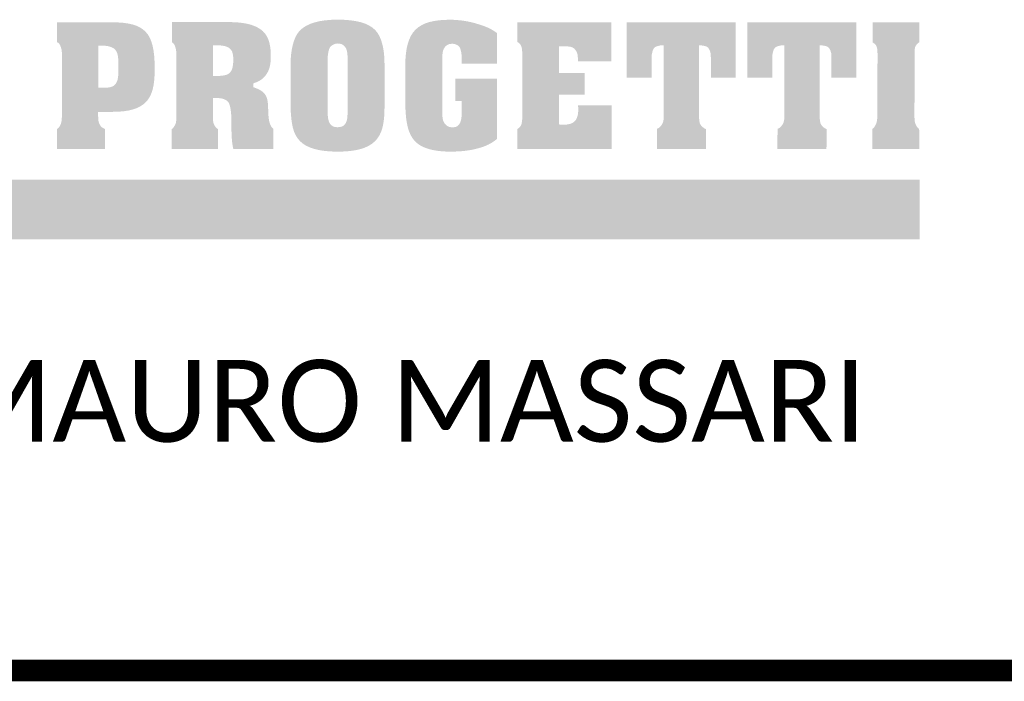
# Model space of a CAD drawing. Header units: millimetres. Extents: x 11478 to 11683, y -28227 to -27935.
# Tile 3 of 7: x 11518 to 11541, y -28205 to -28190. Entities that reach past the tile are written whole.
import ezdxf

# ---------------------------------------------------------------- set-up
doc = ezdxf.new("R2010")
doc.units = ezdxf.units.MM
doc.styles.add('Calibri', font='calibriz.ttf')

msp = doc.modelspace()

# ---------------------------------------------------------------- hatches: boundary and pattern name
at = {"linetype": 'Continuous', "lineweight": 0}
h = msp.add_hatch(color=162, dxfattribs=at)
edge = h.paths.add_edge_path()
edge.add_spline(control_points=[(11519.368, -28191.042), (11519.368, -28191.042), (11519.368, -28192.43), (11519.368, -28192.43)], knot_values=[7, 7, 7, 7, 8, 8, 8, 8], degree=3, periodic=0)
edge.add_spline(control_points=[(11519.368, -28192.43), (11519.368, -28192.515), (11519.36, -28192.577), (11519.344, -28192.616)], knot_values=[6, 6, 6, 6, 7, 7, 7, 7], degree=3, periodic=0)
edge.add_spline(control_points=[(11519.344, -28192.616), (11519.329, -28192.654), (11519.3, -28192.712), (11519.259, -28192.733)], knot_values=[5, 5, 5, 5, 6, 6, 6, 6], degree=3, periodic=0)
edge.add_spline(control_points=[(11519.259, -28192.733), (11519.259, -28192.733), (11519.259, -28193.189), (11519.259, -28193.189)], knot_values=[4, 4, 4, 4, 5, 5, 5, 5], degree=3, periodic=0)
edge.add_spline(control_points=[(11519.259, -28193.189), (11519.259, -28193.189), (11520.358, -28193.189), (11520.358, -28193.189)], knot_values=[3, 3, 3, 3, 4, 4, 4, 4], degree=3, periodic=0)
edge.add_spline(control_points=[(11520.358, -28193.189), (11520.358, -28193.189), (11520.358, -28192.733), (11520.358, -28192.733)], knot_values=[2, 2, 2, 2, 3, 3, 3, 3], degree=3, periodic=0)
edge.add_spline(control_points=[(11520.358, -28192.733), (11520.268, -28192.703), (11520.256, -28192.664), (11520.233, -28192.626)], knot_values=[1, 1, 1, 1, 2, 2, 2, 2], degree=3, periodic=0)
edge.add_spline(control_points=[(11520.233, -28192.626), (11520.21, -28192.59), (11520.199, -28192.525), (11520.199, -28192.43)], knot_values=[0, 0, 0, 0, 1, 1, 1, 1], degree=3, periodic=0)
edge.add_spline(control_points=[(11520.199, -28192.43), (11520.199, -28192.43), (11520.199, -28192.341), (11520.199, -28192.341)], knot_values=[17, 17, 17, 17, 18, 18, 18, 18], degree=3, periodic=0)
edge.add_spline(control_points=[(11520.199, -28192.341), (11520.199, -28192.341), (11520.513, -28192.341), (11520.513, -28192.341)], knot_values=[16, 16, 16, 16, 17, 17, 17, 17], degree=3, periodic=0)
edge.add_spline(control_points=[(11520.513, -28192.341), (11520.9, -28192.341), (11521.138, -28192.273), (11521.288, -28192.122)], knot_values=[15, 15, 15, 15, 16, 16, 16, 16], degree=3, periodic=0)
edge.add_spline(control_points=[(11521.288, -28192.122), (11521.438, -28191.973), (11521.496, -28191.741), (11521.496, -28191.357), (11521.496, -28190.916), (11521.433, -28190.651), (11521.283, -28190.5)], knot_values=[13, 13, 13, 13, 14, 14, 14, 15, 15, 15, 15], degree=3, periodic=0)
edge.add_spline(control_points=[(11521.283, -28190.5), (11521.133, -28190.349), (11520.897, -28190.287), (11520.502, -28190.287)], knot_values=[12, 12, 12, 12, 13, 13, 13, 13], degree=3, periodic=0)
edge.add_spline(control_points=[(11520.502, -28190.287), (11520.502, -28190.287), (11519.259, -28190.287), (11519.259, -28190.287)], knot_values=[11, 11, 11, 11, 12, 12, 12, 12], degree=3, periodic=0)
edge.add_spline(control_points=[(11519.259, -28190.287), (11519.259, -28190.287), (11519.259, -28190.743), (11519.259, -28190.743)], knot_values=[10, 10, 10, 10, 11, 11, 11, 11], degree=3, periodic=0)
edge.add_spline(control_points=[(11519.259, -28190.743), (11519.3, -28190.764), (11519.319, -28190.783), (11519.344, -28190.857)], knot_values=[9, 9, 9, 9, 10, 10, 10, 10], degree=3, periodic=0)
edge.add_spline(control_points=[(11519.344, -28190.857), (11519.37, -28190.931), (11519.368, -28190.957), (11519.368, -28191.042)], knot_values=[8, 8, 8, 8, 9, 9, 9, 9], degree=3, periodic=0)
edge = h.paths.add_edge_path(flags=16)
edge.add_spline(control_points=[(11520.204, -28191.79), (11520.204, -28191.79), (11520.204, -28190.823), (11520.204, -28190.823)], knot_values=[6, 6, 6, 6, 7, 7, 7, 7], degree=3, periodic=0)
edge.add_spline(control_points=[(11520.204, -28190.823), (11520.204, -28190.823), (11520.308, -28190.823), (11520.308, -28190.823)], knot_values=[5, 5, 5, 5, 6, 6, 6, 6], degree=3, periodic=0)
edge.add_spline(control_points=[(11520.308, -28190.823), (11520.428, -28190.823), (11520.532, -28190.859), (11520.577, -28190.902)], knot_values=[4, 4, 4, 4, 5, 5, 5, 5], degree=3, periodic=0)
edge.add_spline(control_points=[(11520.577, -28190.902), (11520.621, -28190.946), (11520.661, -28191.011), (11520.661, -28191.188)], knot_values=[3, 3, 3, 3, 4, 4, 4, 4], degree=3, periodic=0)
edge.add_spline(control_points=[(11520.661, -28191.188), (11520.661, -28191.188), (11520.661, -28191.453), (11520.661, -28191.453)], knot_values=[2, 2, 2, 2, 3, 3, 3, 3], degree=3, periodic=0)
edge.add_spline(control_points=[(11520.661, -28191.453), (11520.661, -28191.606), (11520.622, -28191.682), (11520.577, -28191.726)], knot_values=[1, 1, 1, 1, 2, 2, 2, 2], degree=3, periodic=0)
edge.add_spline(control_points=[(11520.577, -28191.726), (11520.532, -28191.769), (11520.467, -28191.79), (11520.308, -28191.79)], knot_values=[0, 0, 0, 0, 1, 1, 1, 1], degree=3, periodic=0)
edge.add_spline(control_points=[(11520.308, -28191.79), (11520.308, -28191.79), (11520.204, -28191.79), (11520.204, -28191.79)], knot_values=[7, 7, 7, 7, 8, 8, 8, 8], degree=3, periodic=0)
edge = h.paths.add_edge_path()
edge.add_spline(control_points=[(11528.913, -28193.176), (11529.097, -28193.124), (11529.21, -28193.067), (11529.344, -28192.961)], knot_values=[17, 17, 17, 17, 18, 18, 18, 18], degree=3, periodic=0)
edge.add_spline(control_points=[(11529.344, -28192.961), (11529.344, -28192.961), (11529.344, -28191.582), (11529.344, -28191.582)], knot_values=[16, 16, 16, 16, 17, 17, 17, 17], degree=3, periodic=0)
edge.add_spline(control_points=[(11529.344, -28191.582), (11529.344, -28191.582), (11528.384, -28191.582), (11528.384, -28191.582)], knot_values=[15, 15, 15, 15, 16, 16, 16, 16], degree=3, periodic=0)
edge.add_spline(control_points=[(11528.384, -28191.582), (11528.384, -28191.582), (11528.384, -28192.093), (11528.384, -28192.093)], knot_values=[14, 14, 14, 14, 15, 15, 15, 15], degree=3, periodic=0)
edge.add_spline(control_points=[(11528.384, -28192.093), (11528.384, -28192.093), (11528.533, -28192.093), (11528.533, -28192.093)], knot_values=[13.00001, 13.00001, 13.00001, 13.00001, 14, 14, 14, 14], degree=3, periodic=0)
edge.add_spline(control_points=[(11528.533, -28192.093), (11528.533, -28192.093), (11528.533, -28192.36), (11528.533, -28192.36)], knot_values=[12, 12, 12, 12, 12.99999, 12.99999, 12.99999, 12.99999], degree=3, periodic=0)
edge.add_spline(control_points=[(11528.533, -28192.36), (11528.533, -28192.468), (11528.515, -28192.561), (11528.488, -28192.604)], knot_values=[11, 11, 11, 11, 12, 12, 12, 12], degree=3, periodic=0)
edge.add_spline(control_points=[(11528.488, -28192.604), (11528.461, -28192.647), (11528.434, -28192.698), (11528.314, -28192.698), (11528.21, -28192.698), (11528.154, -28192.631), (11528.127, -28192.587)], knot_values=[9, 9, 9, 9, 10, 10, 10, 11, 11, 11, 11], degree=3, periodic=0)
edge.add_spline(control_points=[(11528.127, -28192.587), (11528.099, -28192.544), (11528.086, -28192.468), (11528.086, -28192.36)], knot_values=[8, 8, 8, 8, 9, 9, 9, 9], degree=3, periodic=0)
edge.add_spline(control_points=[(11528.086, -28192.36), (11528.086, -28192.36), (11528.086, -28191.115), (11528.086, -28191.115)], knot_values=[7, 7, 7, 7, 8, 8, 8, 8], degree=3, periodic=0)
edge.add_spline(control_points=[(11528.086, -28191.115), (11528.086, -28191.005), (11528.099, -28190.927), (11528.127, -28190.885)], knot_values=[6, 6, 6, 6, 7, 7, 7, 7], degree=3, periodic=0)
edge.add_spline(control_points=[(11528.127, -28190.885), (11528.154, -28190.841), (11528.2, -28190.778), (11528.314, -28190.778), (11528.378, -28190.778), (11528.455, -28190.812), (11528.483, -28190.857)], knot_values=[4, 4, 4, 4, 5, 5, 5, 6, 6, 6, 6], degree=3, periodic=0)
edge.add_spline(control_points=[(11528.483, -28190.857), (11528.511, -28190.902), (11528.533, -28191.007), (11528.533, -28191.115)], knot_values=[3, 3, 3, 3, 4, 4, 4, 4], degree=3, periodic=0)
edge.add_spline(control_points=[(11528.533, -28191.115), (11528.533, -28191.115), (11528.533, -28191.239), (11528.533, -28191.239)], knot_values=[2, 2, 2, 2, 3, 3, 3, 3], degree=3, periodic=0)
edge.add_spline(control_points=[(11528.533, -28191.239), (11528.533, -28191.239), (11529.344, -28191.239), (11529.344, -28191.239)], knot_values=[1, 1, 1, 1, 2, 2, 2, 2], degree=3, periodic=0)
edge.add_spline(control_points=[(11529.344, -28191.239), (11529.344, -28191.239), (11529.344, -28190.535), (11529.344, -28190.535)], knot_values=[0, 0, 0, 0, 1, 1, 1, 1], degree=3, periodic=0)
edge.add_spline(control_points=[(11529.344, -28190.535), (11529.192, -28190.426), (11529.09, -28190.386), (11528.901, -28190.327)], knot_values=[25, 25, 25, 25, 26, 26, 26, 26], degree=3, periodic=0)
edge.add_spline(control_points=[(11528.901, -28190.327), (11528.708, -28190.266), (11528.487, -28190.229), (11528.261, -28190.229), (11527.885, -28190.229), (11527.628, -28190.299), (11527.469, -28190.46)], knot_values=[23, 23, 23, 23, 24, 24, 24, 25, 25, 25, 25], degree=3, periodic=0)
edge.add_spline(control_points=[(11527.469, -28190.46), (11527.309, -28190.622), (11527.24, -28190.897), (11527.24, -28191.255)], knot_values=[22, 22, 22, 22, 23, 23, 23, 23], degree=3, periodic=0)
edge.add_spline(control_points=[(11527.24, -28191.255), (11527.24, -28191.255), (11527.24, -28192.23), (11527.24, -28192.23)], knot_values=[21, 21, 21, 21, 22, 22, 22, 22], degree=3, periodic=0)
edge.add_spline(control_points=[(11527.24, -28192.23), (11527.255, -28192.618), (11527.309, -28192.836), (11527.444, -28192.996)], knot_values=[20, 20, 20, 20, 21, 21, 21, 21], degree=3, periodic=0)
edge.add_spline(control_points=[(11527.444, -28192.996), (11527.59, -28193.168), (11527.877, -28193.253), (11528.268, -28193.253), (11528.514, -28193.253), (11528.73, -28193.227), (11528.913, -28193.176)], knot_values=[18, 18, 18, 18, 19, 19, 19, 20, 20, 20, 20], degree=3, periodic=0)
edge = h.paths.add_edge_path()
edge.add_spline(control_points=[(11529.806, -28193.194), (11529.806, -28193.194), (11531.969, -28193.194), (11531.969, -28193.194)], knot_values=[26, 26, 26, 26, 27, 27, 27, 27], degree=3, periodic=0)
edge.add_spline(control_points=[(11531.969, -28193.194), (11531.969, -28193.194), (11531.969, -28192.189), (11531.969, -28192.189)], knot_values=[25, 25, 25, 25, 26, 26, 26, 26], degree=3, periodic=0)
edge.add_spline(control_points=[(11531.969, -28192.189), (11531.969, -28192.189), (11531.199, -28192.189), (11531.199, -28192.189)], knot_values=[24, 24, 24, 24, 25, 25, 25, 25], degree=3, periodic=0)
edge.add_spline(control_points=[(11531.199, -28192.189), (11531.2, -28192.203), (11531.2, -28192.218), (11531.201, -28192.233)], knot_values=[23, 23, 23, 23, 24, 24, 24, 24], degree=3, periodic=0)
edge.add_spline(control_points=[(11531.201, -28192.233), (11531.203, -28192.248), (11531.203, -28192.27), (11531.203, -28192.298), (11531.203, -28192.425), (11531.166, -28192.515), (11531.119, -28192.559)], knot_values=[21, 21, 21, 21, 22, 22, 22, 23, 23, 23, 23], degree=3, periodic=0)
edge.add_spline(control_points=[(11531.119, -28192.559), (11531.049, -28192.623), (11530.99, -28192.628), (11530.86, -28192.638)], knot_values=[20, 20, 20, 20, 21, 21, 21, 21], degree=3, periodic=0)
edge.add_spline(control_points=[(11530.86, -28192.638), (11530.839, -28192.64), (11530.771, -28192.631), (11530.763, -28192.629)], knot_values=[19, 19, 19, 19, 20, 20, 20, 20], degree=3, periodic=0)
edge.add_spline(control_points=[(11530.763, -28192.629), (11530.763, -28192.629), (11530.761, -28191.944), (11530.761, -28191.944)], knot_values=[18, 18, 18, 18, 19, 19, 19, 19], degree=3, periodic=0)
edge.add_spline(control_points=[(11530.761, -28191.944), (11530.761, -28191.944), (11531.353, -28191.944), (11531.353, -28191.944)], knot_values=[17, 17, 17, 17, 18, 18, 18, 18], degree=3, periodic=0)
edge.add_spline(control_points=[(11531.353, -28191.944), (11531.353, -28191.944), (11531.353, -28191.448), (11531.353, -28191.448)], knot_values=[16, 16, 16, 16, 17, 17, 17, 17], degree=3, periodic=0)
edge.add_spline(control_points=[(11531.353, -28191.448), (11531.353, -28191.448), (11530.761, -28191.448), (11530.761, -28191.448)], knot_values=[15, 15, 15, 15, 16, 16, 16, 16], degree=3, periodic=0)
edge.add_spline(control_points=[(11530.761, -28191.448), (11530.761, -28191.448), (11530.761, -28190.836), (11530.761, -28190.836)], knot_values=[14, 14, 14, 14, 15, 15, 15, 15], degree=3, periodic=0)
edge.add_spline(control_points=[(11530.761, -28190.836), (11530.761, -28190.836), (11530.888, -28190.836), (11530.888, -28190.836)], knot_values=[13, 13, 13, 13, 14, 14, 14, 14], degree=3, periodic=0)
edge.add_spline(control_points=[(11530.888, -28190.836), (11530.991, -28190.836), (11531.077, -28190.854), (11531.114, -28190.892)], knot_values=[12, 12, 12, 12, 13, 13, 13, 13], degree=3, periodic=0)
edge.add_spline(control_points=[(11531.114, -28190.892), (11531.15, -28190.929), (11531.194, -28190.992), (11531.194, -28191.1)], knot_values=[11, 11, 11, 11, 12, 12, 12, 12], degree=3, periodic=0)
edge.add_spline(control_points=[(11531.194, -28191.1), (11531.194, -28191.1), (11531.194, -28191.185), (11531.194, -28191.185)], knot_values=[10, 10, 10, 10, 11, 11, 11, 11], degree=3, periodic=0)
edge.add_spline(control_points=[(11531.194, -28191.185), (11531.194, -28191.185), (11531.964, -28191.185), (11531.964, -28191.185)], knot_values=[9, 9, 9, 9, 10, 10, 10, 10], degree=3, periodic=0)
edge.add_spline(control_points=[(11531.964, -28191.185), (11531.964, -28191.185), (11531.964, -28190.287), (11531.964, -28190.287)], knot_values=[8, 8, 8, 8, 9, 9, 9, 9], degree=3, periodic=0)
edge.add_spline(control_points=[(11531.964, -28190.287), (11531.964, -28190.287), (11529.806, -28190.287), (11529.806, -28190.287)], knot_values=[7, 7, 7, 7, 8, 8, 8, 8], degree=3, periodic=0)
edge.add_spline(control_points=[(11529.806, -28190.287), (11529.806, -28190.287), (11529.806, -28190.738), (11529.806, -28190.738)], knot_values=[6, 6, 6, 6, 7, 7, 7, 7], degree=3, periodic=0)
edge.add_spline(control_points=[(11529.806, -28190.738), (11529.849, -28190.759), (11529.878, -28190.789), (11529.894, -28190.829)], knot_values=[5, 5, 5, 5, 6, 6, 6, 6], degree=3, periodic=0)
edge.add_spline(control_points=[(11529.894, -28190.829), (11529.911, -28190.868), (11529.919, -28190.929), (11529.919, -28191.011)], knot_values=[4, 4, 4, 4, 5, 5, 5, 5], degree=3, periodic=0)
edge.add_spline(control_points=[(11529.919, -28191.011), (11529.919, -28191.011), (11529.919, -28192.458), (11529.919, -28192.458)], knot_values=[3, 3, 3, 3, 4, 4, 4, 4], degree=3, periodic=0)
edge.add_spline(control_points=[(11529.919, -28192.458), (11529.919, -28192.54), (11529.911, -28192.601), (11529.894, -28192.64)], knot_values=[2, 2, 2, 2, 3, 3, 3, 3], degree=3, periodic=0)
edge.add_spline(control_points=[(11529.894, -28192.64), (11529.878, -28192.68), (11529.849, -28192.711), (11529.806, -28192.733)], knot_values=[1, 1, 1, 1, 2, 2, 2, 2], degree=3, periodic=0)
edge.add_spline(control_points=[(11529.806, -28192.733), (11529.806, -28192.733), (11529.806, -28193.194), (11529.806, -28193.194)], knot_values=[0, 0, 0, 0, 1, 1, 1, 1], degree=3, periodic=0)
edge = h.paths.add_edge_path()
edge.add_spline(control_points=[(11534.814, -28190.287), (11534.814, -28190.287), (11532.312, -28190.287), (11532.312, -28190.287)], knot_values=[19, 19, 19, 19, 20, 20, 20, 20], degree=3, periodic=0)
edge.add_spline(control_points=[(11532.312, -28190.287), (11532.312, -28190.287), (11532.312, -28191.557), (11532.312, -28191.557)], knot_values=[18, 18, 18, 18, 19, 19, 19, 19], degree=3, periodic=0)
edge.add_spline(control_points=[(11532.312, -28191.557), (11532.312, -28191.557), (11532.884, -28191.557), (11532.884, -28191.557)], knot_values=[17, 17, 17, 17, 18, 18, 18, 18], degree=3, periodic=0)
edge.add_spline(control_points=[(11532.884, -28191.557), (11532.884, -28191.557), (11532.884, -28191.093), (11532.884, -28191.093)], knot_values=[16, 16, 16, 16, 17, 17, 17, 17], degree=3, periodic=0)
edge.add_spline(control_points=[(11532.884, -28191.093), (11532.884, -28191.004), (11532.913, -28190.909), (11532.939, -28190.877)], knot_values=[15, 15, 15, 15, 16, 16, 16, 16], degree=3, periodic=0)
edge.add_spline(control_points=[(11532.939, -28190.877), (11532.966, -28190.845), (11533.043, -28190.813), (11533.163, -28190.813)], knot_values=[14, 14, 14, 14, 15, 15, 15, 15], degree=3, periodic=0)
edge.add_spline(control_points=[(11533.163, -28190.813), (11533.163, -28190.813), (11533.163, -28192.43), (11533.163, -28192.43)], knot_values=[13, 13, 13, 13, 14, 14, 14, 14], degree=3, periodic=0)
edge.add_spline(control_points=[(11533.163, -28192.43), (11533.163, -28192.519), (11533.151, -28192.582), (11533.128, -28192.619)], knot_values=[12, 12, 12, 12, 13, 13, 13, 13], degree=3, periodic=0)
edge.add_spline(control_points=[(11533.128, -28192.619), (11533.105, -28192.655), (11533.064, -28192.712), (11533.005, -28192.733)], knot_values=[11, 11, 11, 11, 12, 12, 12, 12], degree=3, periodic=0)
edge.add_spline(control_points=[(11533.005, -28192.733), (11533.005, -28192.733), (11533.004, -28193.189), (11533.004, -28193.189)], knot_values=[10, 10, 10, 10, 11, 11, 11, 11], degree=3, periodic=0)
edge.add_spline(control_points=[(11533.004, -28193.189), (11533.004, -28193.189), (11534.127, -28193.189), (11534.127, -28193.189)], knot_values=[9, 9, 9, 9, 10, 10, 10, 10], degree=3, periodic=0)
edge.add_spline(control_points=[(11534.127, -28193.189), (11534.127, -28193.189), (11534.132, -28192.738), (11534.132, -28192.738)], knot_values=[8, 8, 8, 8, 9, 9, 9, 9], degree=3, periodic=0)
edge.add_spline(control_points=[(11534.132, -28192.738), (11534.073, -28192.716), (11534.028, -28192.67), (11534.003, -28192.633)], knot_values=[7, 7, 7, 7, 8, 8, 8, 8], degree=3, periodic=0)
edge.add_spline(control_points=[(11534.003, -28192.633), (11533.98, -28192.596), (11533.971, -28192.516), (11533.971, -28192.43)], knot_values=[6, 6, 6, 6, 7, 7, 7, 7], degree=3, periodic=0)
edge.add_spline(control_points=[(11533.971, -28192.43), (11533.971, -28192.43), (11533.971, -28190.813), (11533.971, -28190.813)], knot_values=[5, 5, 5, 5, 6, 6, 6, 6], degree=3, periodic=0)
edge.add_spline(control_points=[(11533.971, -28190.813), (11534.042, -28190.817), (11534.146, -28190.83), (11534.172, -28190.862)], knot_values=[4, 4, 4, 4, 5, 5, 5, 5], degree=3, periodic=0)
edge.add_spline(control_points=[(11534.172, -28190.862), (11534.199, -28190.894), (11534.242, -28190.937), (11534.242, -28191.093)], knot_values=[3, 3, 3, 3, 4, 4, 4, 4], degree=3, periodic=0)
edge.add_spline(control_points=[(11534.242, -28191.093), (11534.242, -28191.093), (11534.242, -28191.557), (11534.242, -28191.557)], knot_values=[2, 2, 2, 2, 3, 3, 3, 3], degree=3, periodic=0)
edge.add_spline(control_points=[(11534.242, -28191.557), (11534.242, -28191.557), (11534.814, -28191.557), (11534.814, -28191.557)], knot_values=[1, 1, 1, 1, 2, 2, 2, 2], degree=3, periodic=0)
edge.add_spline(control_points=[(11534.814, -28191.557), (11534.814, -28191.557), (11534.814, -28190.287), (11534.814, -28190.287)], knot_values=[0, 0, 0, 0, 1, 1, 1, 1], degree=3, periodic=0)
edge = h.paths.add_edge_path()
edge.add_spline(control_points=[(11535.928, -28190.813), (11535.928, -28190.813), (11535.928, -28192.43), (11535.928, -28192.43)], knot_values=[13, 13, 13, 13, 14, 14, 14, 14], degree=3, periodic=0)
edge.add_spline(control_points=[(11535.928, -28192.43), (11535.928, -28192.519), (11535.916, -28192.582), (11535.893, -28192.619)], knot_values=[12, 12, 12, 12, 13, 13, 13, 13], degree=3, periodic=0)
edge.add_spline(control_points=[(11535.893, -28192.619), (11535.87, -28192.655), (11535.829, -28192.712), (11535.77, -28192.733)], knot_values=[11, 11, 11, 11, 12, 12, 12, 12], degree=3, periodic=0)
edge.add_spline(control_points=[(11535.77, -28192.733), (11535.77, -28192.733), (11535.768, -28193.189), (11535.768, -28193.189)], knot_values=[10, 10, 10, 10, 11, 11, 11, 11], degree=3, periodic=0)
edge.add_spline(control_points=[(11535.768, -28193.189), (11535.768, -28193.189), (11536.892, -28193.189), (11536.892, -28193.189)], knot_values=[9, 9, 9, 9, 10, 10, 10, 10], degree=3, periodic=0)
edge.add_spline(control_points=[(11536.892, -28193.189), (11536.892, -28193.189), (11536.897, -28192.738), (11536.897, -28192.738)], knot_values=[8, 8, 8, 8, 9, 9, 9, 9], degree=3, periodic=0)
edge.add_spline(control_points=[(11536.897, -28192.738), (11536.838, -28192.716), (11536.792, -28192.67), (11536.768, -28192.633)], knot_values=[7, 7, 7, 7, 8, 8, 8, 8], degree=3, periodic=0)
edge.add_spline(control_points=[(11536.768, -28192.633), (11536.745, -28192.596), (11536.736, -28192.516), (11536.736, -28192.43)], knot_values=[6, 6, 6, 6, 7, 7, 7, 7], degree=3, periodic=0)
edge.add_spline(control_points=[(11536.736, -28192.43), (11536.736, -28192.43), (11536.736, -28190.813), (11536.736, -28190.813)], knot_values=[5, 5, 5, 5, 6, 6, 6, 6], degree=3, periodic=0)
edge.add_spline(control_points=[(11536.736, -28190.813), (11536.807, -28190.817), (11536.911, -28190.83), (11536.937, -28190.862)], knot_values=[4, 4, 4, 4, 5, 5, 5, 5], degree=3, periodic=0)
edge.add_spline(control_points=[(11536.937, -28190.862), (11536.964, -28190.894), (11537.007, -28190.937), (11537.007, -28191.093)], knot_values=[3, 3, 3, 3, 4, 4, 4, 4], degree=3, periodic=0)
edge.add_spline(control_points=[(11537.007, -28191.093), (11537.007, -28191.093), (11537.007, -28191.557), (11537.007, -28191.557)], knot_values=[2, 2, 2, 2, 3, 3, 3, 3], degree=3, periodic=0)
edge.add_spline(control_points=[(11537.007, -28191.557), (11537.007, -28191.557), (11537.579, -28191.557), (11537.579, -28191.557)], knot_values=[1, 1, 1, 1, 2, 2, 2, 2], degree=3, periodic=0)
edge.add_spline(control_points=[(11537.579, -28191.557), (11537.579, -28191.557), (11537.579, -28190.287), (11537.579, -28190.287)], knot_values=[0, 0, 0, 0, 1, 1, 1, 1], degree=3, periodic=0)
edge.add_spline(control_points=[(11537.579, -28190.287), (11537.579, -28190.287), (11535.077, -28190.287), (11535.077, -28190.287)], knot_values=[19, 19, 19, 19, 20, 20, 20, 20], degree=3, periodic=0)
edge.add_spline(control_points=[(11535.077, -28190.287), (11535.077, -28190.287), (11535.077, -28191.557), (11535.077, -28191.557)], knot_values=[18, 18, 18, 18, 19, 19, 19, 19], degree=3, periodic=0)
edge.add_spline(control_points=[(11535.077, -28191.557), (11535.077, -28191.557), (11535.649, -28191.557), (11535.649, -28191.557)], knot_values=[17, 17, 17, 17, 18, 18, 18, 18], degree=3, periodic=0)
edge.add_spline(control_points=[(11535.649, -28191.557), (11535.649, -28191.557), (11535.649, -28191.093), (11535.649, -28191.093)], knot_values=[16, 16, 16, 16, 17, 17, 17, 17], degree=3, periodic=0)
edge.add_spline(control_points=[(11535.649, -28191.093), (11535.649, -28191.004), (11535.678, -28190.909), (11535.704, -28190.877)], knot_values=[15, 15, 15, 15, 16, 16, 16, 16], degree=3, periodic=0)
edge.add_spline(control_points=[(11535.704, -28190.877), (11535.731, -28190.845), (11535.808, -28190.813), (11535.928, -28190.813)], knot_values=[14, 14, 14, 14, 15, 15, 15, 15], degree=3, periodic=0)
edge = h.paths.add_edge_path()
edge.add_spline(control_points=[(11538.041, -28190.842), (11538.058, -28190.881), (11538.062, -28190.959), (11538.062, -28191.042)], knot_values=[12, 12, 12, 12, 13, 13, 13, 13], degree=3, periodic=0)
edge.add_spline(control_points=[(11538.062, -28191.042), (11538.062, -28191.042), (11538.057, -28192.43), (11538.057, -28192.43)], knot_values=[11, 11, 11, 11, 12, 12, 12, 12], degree=3, periodic=0)
edge.add_spline(control_points=[(11538.057, -28192.43), (11538.057, -28192.512), (11538.048, -28192.574), (11538.031, -28192.612)], knot_values=[10, 10, 10, 10, 11, 11, 11, 11], degree=3, periodic=0)
edge.add_spline(control_points=[(11538.031, -28192.612), (11538.014, -28192.652), (11537.985, -28192.711), (11537.942, -28192.733)], knot_values=[9, 9, 9, 9, 10, 10, 10, 10], degree=3, periodic=0)
edge.add_spline(control_points=[(11537.942, -28192.733), (11537.942, -28192.733), (11537.942, -28193.189), (11537.942, -28193.189)], knot_values=[8, 8, 8, 8, 9, 9, 9, 9], degree=3, periodic=0)
edge.add_spline(control_points=[(11537.942, -28193.189), (11537.942, -28193.189), (11539.021, -28193.189), (11539.021, -28193.189)], knot_values=[7, 7, 7, 7, 8, 8, 8, 8], degree=3, periodic=0)
edge.add_spline(control_points=[(11539.021, -28193.189), (11539.021, -28193.189), (11539.016, -28192.733), (11539.016, -28192.733)], knot_values=[6, 6, 6, 6, 7, 7, 7, 7], degree=3, periodic=0)
edge.add_spline(control_points=[(11539.016, -28192.733), (11538.976, -28192.712), (11538.948, -28192.655), (11538.931, -28192.619)], knot_values=[5, 5, 5, 5, 6, 6, 6, 6], degree=3, periodic=0)
edge.add_spline(control_points=[(11538.931, -28192.619), (11538.916, -28192.582), (11538.908, -28192.519), (11538.908, -28192.43)], knot_values=[4, 4, 4, 4, 5, 5, 5, 5], degree=3, periodic=0)
edge.add_spline(control_points=[(11538.908, -28192.43), (11538.908, -28192.43), (11538.914, -28191.042), (11538.914, -28191.042)], knot_values=[3, 3, 3, 3, 4, 4, 4, 4], degree=3, periodic=0)
edge.add_spline(control_points=[(11538.914, -28191.042), (11538.914, -28190.954), (11538.911, -28190.885), (11538.926, -28190.847)], knot_values=[2, 2, 2, 2, 3, 3, 3, 3], degree=3, periodic=0)
edge.add_spline(control_points=[(11538.926, -28190.847), (11538.943, -28190.811), (11538.982, -28190.763), (11539.022, -28190.744)], knot_values=[1, 1, 1, 1, 2, 2, 2, 2], degree=3, periodic=0)
edge.add_spline(control_points=[(11539.022, -28190.744), (11539.022, -28190.744), (11539.022, -28190.287), (11539.022, -28190.287)], knot_values=[0, 0, 0, 0, 1, 1, 1, 1], degree=3, periodic=0)
edge.add_spline(control_points=[(11539.022, -28190.287), (11539.022, -28190.287), (11537.947, -28190.287), (11537.947, -28190.287)], knot_values=[15, 15, 15, 15, 16, 16, 16, 16], degree=3, periodic=0)
edge.add_spline(control_points=[(11537.947, -28190.287), (11537.947, -28190.287), (11537.947, -28190.749), (11537.947, -28190.749)], knot_values=[14, 14, 14, 14, 15, 15, 15, 15], degree=3, periodic=0)
edge.add_spline(control_points=[(11537.947, -28190.749), (11537.99, -28190.77), (11538.024, -28190.803), (11538.041, -28190.842)], knot_values=[13, 13, 13, 13, 14, 14, 14, 14], degree=3, periodic=0)
h = msp.add_hatch(color=162, dxfattribs=at)
edge = h.paths.add_edge_path()
edge.add_spline(control_points=[(11523.759, -28191.775), (11523.759, -28191.775), (11523.759, -28191.721), (11523.759, -28191.686)], knot_values=[16, 16, 16, 16, 16.999984, 16.999984, 16.999984, 16.999984], degree=3, periodic=0)
edge.add_spline(control_points=[(11523.759, -28191.686), (11523.908, -28191.64), (11523.992, -28191.578), (11524.063, -28191.468)], knot_values=[15, 15, 15, 15, 16, 16, 16, 16], degree=3, periodic=0)
edge.add_spline(control_points=[(11524.063, -28191.468), (11524.135, -28191.357), (11524.157, -28191.239), (11524.157, -28191.05)], knot_values=[14, 14, 14, 14, 15, 15, 15, 15], degree=3, periodic=0)
edge.add_spline(control_points=[(11524.157, -28191.05), (11524.157, -28190.759), (11524.083, -28190.558), (11523.918, -28190.446)], knot_values=[13, 13, 13, 13, 14, 14, 14, 14], degree=3, periodic=0)
edge.add_spline(control_points=[(11523.918, -28190.446), (11523.759, -28190.336), (11523.54, -28190.282), (11523.154, -28190.282)], knot_values=[12, 12, 12, 12, 13, 13, 13, 13], degree=3, periodic=0)
edge.add_spline(control_points=[(11523.154, -28190.282), (11523.154, -28190.282), (11522.838, -28190.282), (11522.522, -28190.282)], knot_values=[11.5, 11.5, 11.5, 11.5, 12, 12, 12, 12], degree=3, periodic=0)
edge.add_spline(control_points=[(11522.522, -28190.282), (11522.205, -28190.282), (11521.889, -28190.282), (11521.889, -28190.282)], knot_values=[11, 11, 11, 11, 11.5, 11.5, 11.5, 11.5], degree=3, periodic=0)
edge.add_spline(control_points=[(11521.889, -28190.282), (11521.889, -28190.282), (11521.889, -28190.397), (11521.889, -28190.513)], knot_values=[10.5, 10.5, 10.5, 10.5, 11, 11, 11, 11], degree=3, periodic=0)
edge.add_spline(control_points=[(11521.889, -28190.513), (11521.889, -28190.628), (11521.889, -28190.743), (11521.889, -28190.743)], knot_values=[10, 10, 10, 10, 10.5, 10.5, 10.5, 10.5], degree=3, periodic=0)
edge.add_spline(control_points=[(11521.889, -28190.743), (11521.931, -28190.764), (11521.948, -28190.804), (11521.964, -28190.842)], knot_values=[9, 9, 9, 9, 10, 10, 10, 10], degree=3, periodic=0)
edge.add_spline(control_points=[(11521.964, -28190.842), (11521.98, -28190.881), (11521.994, -28190.956), (11521.994, -28191.042)], knot_values=[8, 8, 8, 8, 9, 9, 9, 9], degree=3, periodic=0)
edge.add_spline(control_points=[(11521.994, -28191.042), (11521.994, -28191.042), (11521.994, -28191.389), (11521.994, -28191.736)], knot_values=[7.5, 7.5, 7.5, 7.5, 8, 8, 8, 8], degree=3, periodic=0)
edge.add_spline(control_points=[(11521.994, -28191.736), (11521.994, -28192.083), (11521.994, -28192.43), (11521.994, -28192.43)], knot_values=[7, 7, 7, 7, 7.5, 7.5, 7.5, 7.5], degree=3, periodic=0)
edge.add_spline(control_points=[(11521.994, -28192.43), (11521.994, -28192.515), (11521.989, -28192.574), (11521.974, -28192.614)], knot_values=[6, 6, 6, 6, 7, 7, 7, 7], degree=3, periodic=0)
edge.add_spline(control_points=[(11521.974, -28192.614), (11521.958, -28192.651), (11521.925, -28192.717), (11521.884, -28192.738)], knot_values=[5, 5, 5, 5, 6, 6, 6, 6], degree=3, periodic=0)
edge.add_spline(control_points=[(11521.884, -28192.738), (11521.884, -28192.738), (11521.884, -28192.85), (11521.884, -28192.963)], knot_values=[4.5, 4.5, 4.5, 4.5, 5, 5, 5, 5], degree=3, periodic=0)
edge.add_spline(control_points=[(11521.884, -28192.963), (11521.884, -28193.076), (11521.884, -28193.189), (11521.884, -28193.189)], knot_values=[4, 4, 4, 4, 4.5, 4.5, 4.5, 4.5], degree=3, periodic=0)
edge.add_spline(control_points=[(11521.884, -28193.189), (11521.884, -28193.189), (11522.149, -28193.189), (11522.414, -28193.189)], knot_values=[3.5, 3.5, 3.5, 3.5, 4, 4, 4, 4], degree=3, periodic=0)
edge.add_spline(control_points=[(11522.414, -28193.189), (11522.679, -28193.189), (11522.944, -28193.189), (11522.944, -28193.189)], knot_values=[3, 3, 3, 3, 3.5, 3.5, 3.5, 3.5], degree=3, periodic=0)
edge.add_spline(control_points=[(11522.944, -28193.189), (11522.944, -28193.189), (11522.945, -28193.076), (11522.946, -28192.963)], knot_values=[2.5, 2.5, 2.5, 2.5, 3, 3, 3, 3], degree=3, periodic=0)
edge.add_spline(control_points=[(11522.946, -28192.963), (11522.947, -28192.85), (11522.948, -28192.738), (11522.948, -28192.738)], knot_values=[2, 2, 2, 2, 2.5, 2.5, 2.5, 2.5], degree=3, periodic=0)
edge.add_spline(control_points=[(11522.948, -28192.738), (11522.906, -28192.721), (11522.87, -28192.663), (11522.854, -28192.629)], knot_values=[1, 1, 1, 1, 2, 2, 2, 2], degree=3, periodic=0)
edge.add_spline(control_points=[(11522.854, -28192.629), (11522.837, -28192.594), (11522.829, -28192.528), (11522.829, -28192.43)], knot_values=[0, 0, 0, 0, 1, 1, 1, 1], degree=3, periodic=0)
edge.add_spline(control_points=[(11522.829, -28192.43), (11522.829, -28192.43), (11522.829, -28192.328), (11522.829, -28192.227)], knot_values=[28.5, 28.5, 28.5, 28.5, 29, 29, 29, 29], degree=3, periodic=0)
edge.add_spline(control_points=[(11522.829, -28192.227), (11522.829, -28192.125), (11522.829, -28192.023), (11522.829, -28192.023)], knot_values=[28, 28, 28, 28, 28.5, 28.5, 28.5, 28.5], degree=3, periodic=0)
edge.add_spline(control_points=[(11522.829, -28192.023), (11522.829, -28192.023), (11522.931, -28192.023), (11522.931, -28192.023)], knot_values=[27.00001, 27.00001, 27.00001, 27.00001, 27.99999, 27.99999, 27.99999, 27.99999], degree=3, periodic=0)
edge.add_spline(control_points=[(11522.931, -28192.023), (11523.035, -28192.023), (11523.139, -28192.061), (11523.177, -28192.108)], knot_values=[26, 26, 26, 26, 27, 27, 27, 27], degree=3, periodic=0)
edge.add_spline(control_points=[(11523.177, -28192.108), (11523.215, -28192.155), (11523.248, -28192.295), (11523.251, -28192.465)], knot_values=[25, 25, 25, 25, 26, 26, 26, 26], degree=3, periodic=0)
edge.add_spline(control_points=[(11523.251, -28192.465), (11523.252, -28192.494), (11523.252, -28192.536), (11523.252, -28192.591)], knot_values=[24, 24, 24, 24, 25, 25, 25, 25], degree=3, periodic=0)
edge.add_spline(control_points=[(11523.252, -28192.591), (11523.255, -28192.889), (11523.263, -28193.057), (11523.297, -28193.189)], knot_values=[23, 23, 23, 23, 24, 24, 24, 24], degree=3, periodic=0)
edge.add_spline(control_points=[(11523.297, -28193.189), (11523.297, -28193.189), (11523.527, -28193.189), (11523.757, -28193.189)], knot_values=[22.5, 22.5, 22.5, 22.5, 23, 23, 23, 23], degree=3, periodic=0)
edge.add_spline(control_points=[(11523.757, -28193.189), (11523.987, -28193.189), (11524.217, -28193.189), (11524.217, -28193.189)], knot_values=[22, 22, 22, 22, 22.5, 22.5, 22.5, 22.5], degree=3, periodic=0)
edge.add_spline(control_points=[(11524.217, -28193.189), (11524.217, -28193.189), (11524.217, -28193.074), (11524.217, -28192.958)], knot_values=[21.5, 21.5, 21.5, 21.5, 22, 22, 22, 22], degree=3, periodic=0)
edge.add_spline(control_points=[(11524.217, -28192.958), (11524.217, -28192.843), (11524.217, -28192.728), (11524.217, -28192.728)], knot_values=[21, 21, 21, 21, 21.5, 21.5, 21.5, 21.5], degree=3, periodic=0)
edge.add_spline(control_points=[(11524.217, -28192.728), (11524.147, -28192.693), (11524.103, -28192.555), (11524.1, -28192.361)], knot_values=[20, 20, 20, 20, 21, 21, 21, 21], degree=3, periodic=0)
edge.add_spline(control_points=[(11524.097, -28192.329), (11524.097, -28192.008), (11524.048, -28191.964), (11523.988, -28191.899)], knot_values=[18, 18, 18, 18, 19, 19, 19, 19], degree=3, periodic=0)
edge.add_spline(control_points=[(11523.988, -28191.899), (11523.941, -28191.848), (11523.85, -28191.81), (11523.759, -28191.775)], knot_values=[17, 17, 17, 17, 18, 18, 18, 18], degree=3, periodic=0)
edge = h.paths.add_edge_path(flags=16)
edge.add_spline(control_points=[(11523.232, -28191.428), (11523.192, -28191.473), (11523.138, -28191.517), (11522.929, -28191.517)], knot_values=[1, 1, 1, 1, 2, 2, 2, 2], degree=3, periodic=0)
edge.add_spline(control_points=[(11522.929, -28191.517), (11522.929, -28191.517), (11522.834, -28191.517), (11522.834, -28191.517)], knot_values=[0.00001, 0.00001, 0.00001, 0.00001, 0.99999, 0.99999, 0.99999, 0.99999], degree=3, periodic=0)
edge.add_spline(control_points=[(11522.834, -28191.477), (11522.834, -28191.477), (11522.834, -28191.477), (11522.834, -28191.477)], knot_values=[7, 7, 7, 7, 7.00001, 7.00001, 7.00001, 7.00001], degree=3, periodic=0)
edge.add_spline(control_points=[(11522.834, -28191.477), (11522.834, -28191.477), (11522.834, -28191.311), (11522.834, -28191.145)], knot_values=[6.5, 6.5, 6.5, 6.5, 7, 7, 7, 7], degree=3, periodic=0)
edge.add_spline(control_points=[(11522.834, -28191.145), (11522.834, -28190.979), (11522.834, -28190.813), (11522.834, -28190.813)], knot_values=[6, 6, 6, 6, 6.5, 6.5, 6.5, 6.5], degree=3, periodic=0)
edge.add_spline(control_points=[(11522.884, -28190.813), (11523.177, -28190.813), (11523.205, -28190.88), (11523.247, -28190.922)], knot_values=[4, 4, 4, 4, 5, 5, 5, 5], degree=3, periodic=0)
edge.add_spline(control_points=[(11523.247, -28190.922), (11523.282, -28190.957), (11523.297, -28191.045), (11523.297, -28191.162)], knot_values=[3, 3, 3, 3, 4, 4, 4, 4], degree=3, periodic=0)
edge.add_spline(control_points=[(11523.297, -28191.162), (11523.297, -28191.282), (11523.272, -28191.384), (11523.232, -28191.428)], knot_values=[2, 2, 2, 2, 3, 3, 3, 3], degree=3, periodic=0)
h = msp.add_hatch(color=162, dxfattribs=at)
edge = h.paths.add_edge_path()
edge.add_spline(control_points=[(11526.763, -28192.229), (11526.763, -28192.229), (11526.763, -28191.986), (11526.763, -28191.742)], knot_values=[4.5, 4.5, 4.5, 4.5, 5, 5, 5, 5], degree=3, periodic=0)
edge.add_spline(control_points=[(11526.763, -28191.742), (11526.763, -28191.498), (11526.763, -28191.255), (11526.763, -28191.255)], knot_values=[4, 4, 4, 4, 4.5, 4.5, 4.5, 4.5], degree=3, periodic=0)
edge.add_spline(control_points=[(11526.763, -28191.255), (11526.763, -28190.917), (11526.703, -28190.624), (11526.549, -28190.465)], knot_values=[3, 3, 3, 3, 4, 4, 4, 4], degree=3, periodic=0)
edge.add_spline(control_points=[(11526.549, -28190.465), (11526.392, -28190.303), (11526.108, -28190.227), (11525.691, -28190.227)], knot_values=[2, 2, 2, 2, 3, 3, 3, 3], degree=3, periodic=0)
edge.add_spline(control_points=[(11525.691, -28190.227), (11525.273, -28190.227), (11524.999, -28190.309), (11524.833, -28190.465)], knot_values=[1, 1, 1, 1, 2, 2, 2, 2], degree=3, periodic=0)
edge.add_spline(control_points=[(11524.833, -28190.465), (11524.668, -28190.621), (11524.609, -28190.962), (11524.609, -28191.255)], knot_values=[0, 0, 0, 0, 1, 1, 1, 1], degree=3, periodic=0)
edge.add_spline(control_points=[(11524.609, -28191.255), (11524.609, -28191.255), (11524.609, -28191.498), (11524.609, -28191.742)], knot_values=[9.5, 9.5, 9.5, 9.5, 10, 10, 10, 10], degree=3, periodic=0)
edge.add_spline(control_points=[(11524.609, -28191.742), (11524.609, -28191.986), (11524.609, -28192.229), (11524.609, -28192.229)], knot_values=[9, 9, 9, 9, 9.5, 9.5, 9.5, 9.5], degree=3, periodic=0)
edge.add_spline(control_points=[(11524.609, -28192.229), (11524.624, -28192.623), (11524.664, -28192.847), (11524.825, -28193.012)], knot_values=[8, 8, 8, 8, 9, 9, 9, 9], degree=3, periodic=0)
edge.add_spline(control_points=[(11524.825, -28193.012), (11524.982, -28193.174), (11525.272, -28193.253), (11525.691, -28193.253)], knot_values=[7, 7, 7, 7, 8, 8, 8, 8], degree=3, periodic=0)
edge.add_spline(control_points=[(11525.691, -28193.253), (11526.109, -28193.253), (11526.376, -28193.176), (11526.539, -28193.019)], knot_values=[6, 6, 6, 6, 7, 7, 7, 7], degree=3, periodic=0)
edge.add_spline(control_points=[(11526.539, -28193.019), (11526.702, -28192.863), (11526.763, -28192.629), (11526.763, -28192.229)], knot_values=[5, 5, 5, 5, 6, 6, 6, 6], degree=3, periodic=0)
edge = h.paths.add_edge_path(flags=16)
edge.add_spline(control_points=[(11525.917, -28191.737), (11525.917, -28192.048), (11525.917, -28192.359), (11525.917, -28192.359)], knot_values=[0, 0, 0, 0, 0.5, 0.5, 0.5, 0.5], degree=3, periodic=0)
edge.add_spline(control_points=[(11525.917, -28192.359), (11525.917, -28192.549), (11525.883, -28192.584), (11525.853, -28192.628)], knot_values=[9, 9, 9, 9, 10, 10, 10, 10], degree=3, periodic=0)
edge.add_spline(control_points=[(11525.853, -28192.628), (11525.824, -28192.673), (11525.757, -28192.693), (11525.691, -28192.693)], knot_values=[8, 8, 8, 8, 9, 9, 9, 9], degree=3, periodic=0)
edge.add_spline(control_points=[(11525.691, -28192.693), (11525.624, -28192.693), (11525.569, -28192.688), (11525.51, -28192.609)], knot_values=[7, 7, 7, 7, 8, 8, 8, 8], degree=3, periodic=0)
edge.add_spline(control_points=[(11525.51, -28192.609), (11525.478, -28192.566), (11525.46, -28192.467), (11525.46, -28192.359)], knot_values=[6, 6, 6, 6, 7, 7, 7, 7], degree=3, periodic=0)
edge.add_spline(control_points=[(11525.46, -28192.359), (11525.46, -28192.359), (11525.46, -28192.048), (11525.46, -28191.737)], knot_values=[5.5, 5.5, 5.5, 5.5, 6, 6, 6, 6], degree=3, periodic=0)
edge.add_spline(control_points=[(11525.46, -28191.737), (11525.46, -28191.426), (11525.46, -28191.115), (11525.46, -28191.115)], knot_values=[5, 5, 5, 5, 5.5, 5.5, 5.5, 5.5], degree=3, periodic=0)
edge.add_spline(control_points=[(11525.46, -28191.115), (11525.46, -28191.006), (11525.486, -28190.902), (11525.515, -28190.857)], knot_values=[4, 4, 4, 4, 5, 5, 5, 5], degree=3, periodic=0)
edge.add_spline(control_points=[(11525.515, -28190.857), (11525.544, -28190.814), (11525.624, -28190.773), (11525.691, -28190.773)], knot_values=[3, 3, 3, 3, 4, 4, 4, 4], degree=3, periodic=0)
edge.add_spline(control_points=[(11525.691, -28190.773), (11525.757, -28190.773), (11525.818, -28190.793), (11525.863, -28190.857)], knot_values=[2, 2, 2, 2, 3, 3, 3, 3], degree=3, periodic=0)
edge.add_spline(control_points=[(11525.863, -28190.857), (11525.894, -28190.902), (11525.917, -28190.957), (11525.917, -28191.115)], knot_values=[1, 1, 1, 1, 2, 2, 2, 2], degree=3, periodic=0)
edge.add_spline(control_points=[(11525.917, -28191.115), (11525.917, -28191.115), (11525.917, -28191.426), (11525.917, -28191.737)], knot_values=[0.5, 0.5, 0.5, 0.5, 1, 1, 1, 1], degree=3, periodic=0)
msp.add_hatch(color=252, dxfattribs=at).paths.add_polyline_path([(11539.026, -28195.265), (11539.026, -28193.899), (11514.57, -28193.899), (11513.285, -28195.265)])

# ---------------------------------------------------------------- linework, layer by layer
at = {"color": 151, "const_width": 0.5}
msp.add_lwpolyline([(11488.306, -28205.149), (11677.195, -28205.149)], dxfattribs=at)

# ---------------------------------------------------------------- texts
at = {"color": 1, "insert": (11521.351, -28199.219), "char_height": 1.87704, "width": 38.42655, "attachment_point": 5, "style": 'Calibri'}
msp.add_mtext('{\\C251;\\c5855577;Dott. Ing. MAURO MASSARI}', dxfattribs=at)

doc.saveas('drawing.dxf')
